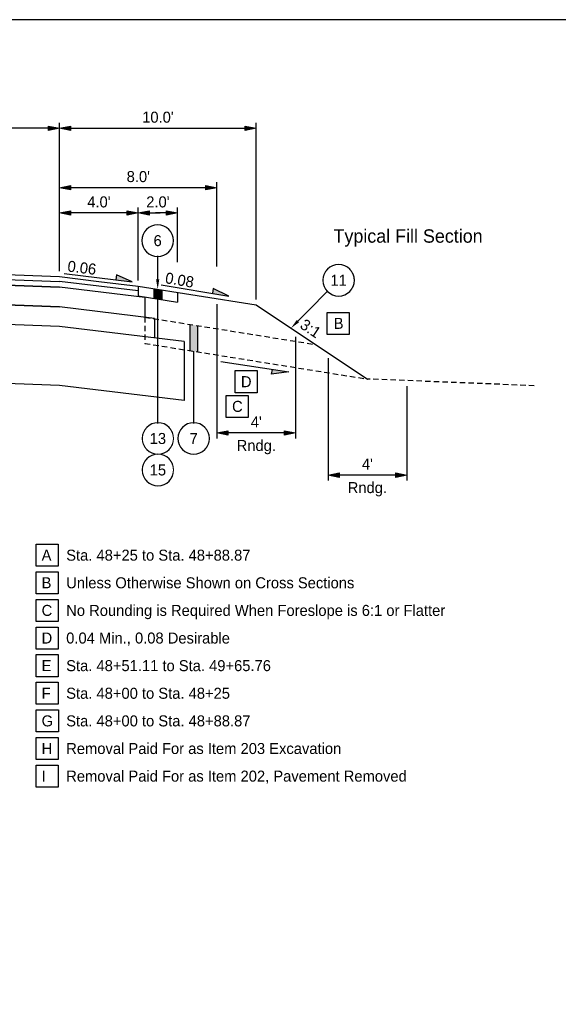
# Model space of a CAD drawing. Header units: feet. Extents: x -16 to 297, y -33 to 148.
# Tile 26 of 30: x 226 to 253, y 0 to 51. Entities that reach past the tile are written whole.
import ezdxf
from ezdxf import colors
from ezdxf.entities.mleader import LeaderData, LeaderLine
from ezdxf.enums import TextEntityAlignment as Align
from ezdxf.math import Vec2, Vec3

# ---------------------------------------------------------------- set-up
doc = ezdxf.new("R2010")
doc.units = ezdxf.units.FT
doc.header["$LTSCALE"] = 4
doc.header["$MEASUREMENT"] = 0
doc.set_wipeout_variables(frame=1)
doc.linetypes.add('OhDOT_USTN2', pattern=[0.11, 0.069, -0.041])
for name, color, linetype in [('TX_P_1', 7, 'Continuous'), ('TX_P_Misc', 7, 'Continuous'), ('XS_P_Finished_Grade', 3, 'Continuous'), ('XS_P_Pavt_Layers', 251, 'Continuous'), ('XS_P_Shoulder_Layers', 252, 'Continuous'), ('XS_P_Subgrade', 4, 'Continuous'), ('XS_X_Ground_Line', 3, 'OhDOT_USTN2')]:
    doc.layers.add(name, color=color, linetype=linetype)
doc.styles.add('Slanted-Normal', font='font31.shx', dxfattribs={"height": 0.14})
doc.styles.add('Slanted-Sub Title', font='font31.shx', dxfattribs={"height": 0.17})
doc.dimstyles.new('Dec-0  Slanted', dxfattribs={"dimtxt": 0.14, "dimasz": 0.14, "dimexe": 0.07, "dimexo": 0.07, "dimgap": 0.07, "dimtad": 1, "dimdec": 0, "dimzin": 3, "dimdsep": 46, "dimtxsty": 'Slanted-Normal', "dimblk": 'Dim1', "dimcen": 0, "dimclrd": 95, "dimclre": 95, "dimclrt": 7, "dimaunit": 1, "dimadec": 5, "dimazin": 3, "dimtfac": 1, "dimtdec": 0, "dimtmove": 1, "dimatfit": 0, "dimldrblk": 'Dim1', "dimfxl": 1, "dimtolj": 1, "dimtzin": 0, "dimlwd": -1, "dimlwe": -1, "dimarcsym": 0})
doc.dimstyles.new('Dec-1  Slanted', dxfattribs={"dimtxt": 0.14, "dimasz": 0.14, "dimexe": 0.07, "dimexo": 0.07, "dimgap": 0.07, "dimtad": 1, "dimdec": 1, "dimzin": 3, "dimdsep": 46, "dimtxsty": 'Slanted-Normal', "dimblk": 'Dim1', "dimcen": 0, "dimclrd": 95, "dimclre": 95, "dimclrt": 7, "dimadec": 1, "dimazin": 3, "dimtfac": 1, "dimtdec": 1, "dimtix": 1, "dimtofl": 0, "dimtmove": 1, "dimatfit": 3, "dimldrblk": 'Dim1', "dimfxl": 1, "dimtolj": 1, "dimtzin": 0, "dimlwd": -1, "dimlwe": -1, "dimarcsym": 0})

# ---------------------------------------------------------------- blocks, each defined once
blk = doc.blocks.new('Dim1')
h = blk.add_hatch(color=4)
h.dxf.hatch_style = 1
h.paths.add_polyline_path([(0, 0), (-1, -0.2), (-1, 0.2)])
at = {"color": 4}
blk.add_lwpolyline([(0, 0), (-1, -0.2), (-1, 0.2), (0, 0)], dxfattribs=at)
blk = doc.blocks.new('*D1046')
at = {"layer": 'Defpoints', "color": 0, "transparency": 16777216}
for p in [(228.13, 40.685), (228.13, 37.45), (232.127, 36.971)]:
    blk.add_point(p, dxfattribs=at)
at = {"layer": 'TX_P_1', "color": 95, "linetype": 'Continuous', "transparency": 16777216}
for p, q in [((228.13, 37.73), (228.13, 40.965)), ((231.567, 40.685), (228.69, 40.685)), ((232.127, 37.251), (232.127, 40.965))]:
    blk.add_line(p, q, dxfattribs=at)
at = {"layer": 'TX_P_1', "color": 95, "transparency": 16777216, "xscale": 0.56, "yscale": 0.56, "zscale": 0.56, "rotation": 180}
blk.add_blockref('Dim1', (228.13, 40.685), dxfattribs=at)
at = {"layer": 'TX_P_1', "color": 95, "transparency": 16777216, "xscale": 0.56, "yscale": 0.56, "zscale": 0.56}
blk.add_blockref('Dim1', (232.127, 40.685), dxfattribs=at)
at = {"layer": 'TX_P_1', "color": 7, "transparency": 16777216, "insert": (230.128, 41.245), "char_height": 0.56, "attachment_point": 5, "style": 'Slanted-Normal'}
blk.add_mtext("\\A1;4.0'", dxfattribs=at)
blk = doc.blocks.new('SLOPE')
at = {"layer": 'TX_P_Misc'}
h = blk.add_hatch(color=4, dxfattribs=at)
h.dxf.hatch_style = 1
h.paths.add_polyline_path([(0.871, 0), (0.661, 0.062), (0.661, 0)])
at = {"layer": 'TX_P_Misc', "color": 95}
blk.add_line((0, 0), (0.871, 0), dxfattribs=at)
at = {"layer": 'TX_P_Misc', "color": 4}
for p, q in [((0.871, 0), (0.661, 0.062)), ((0.661, 0.062), (0.661, 0))]:
    blk.add_line(p, q, dxfattribs=at)
at = {"layer": 'TX_P_Misc', "style": 'Slanted-Normal'}
blk.add_attdef('SLOPE', (0.035, 0.029), '', height=0.14, dxfattribs=at)
blk = doc.blocks.new('*D1047')
at = {"layer": 'Defpoints', "color": 0, "transparency": 16777216}
for p in [(236.13, 36.33), (240.13, 34.677), (236.13, 29.501)]:
    blk.add_point(p, dxfattribs=at)
at = {"layer": 'TX_P_1', "color": 95, "linetype": 'Continuous', "transparency": 16777216}
for p, q in [((236.13, 36.05), (236.13, 29.221)), ((240.13, 34.397), (240.13, 29.221)), ((239.57, 29.501), (236.69, 29.501))]:
    blk.add_line(p, q, dxfattribs=at)
at = {"layer": 'TX_P_1', "color": 95, "transparency": 16777216, "xscale": 0.56, "yscale": 0.56, "zscale": 0.56, "rotation": 180}
blk.add_blockref('Dim1', (236.13, 29.501), dxfattribs=at)
at = {"layer": 'TX_P_1', "color": 95, "transparency": 16777216, "xscale": 0.56, "yscale": 0.56, "zscale": 0.56}
blk.add_blockref('Dim1', (240.13, 29.501), dxfattribs=at)
at = {"layer": 'TX_P_1', "color": 7, "transparency": 16777216, "char_height": 0.56, "attachment_point": 5, "style": 'Slanted-Normal'}
for s, insert in [("\\A1;4'", (238.13, 30.061)), ('\\A1;Rndg.', (238.13, 28.783))]:
    blk.add_mtext(s, dxfattribs=dict(at, insert=insert))
blk = doc.blocks.new('*D1048')
at = {"layer": 'Defpoints', "color": 0, "transparency": 16777216}
for p in [(241.777, 33.579), (245.777, 32.165), (241.777, 27.359)]:
    blk.add_point(p, dxfattribs=at)
at = {"layer": 'TX_P_1', "color": 95, "linetype": 'Continuous', "transparency": 16777216}
for p, q in [((241.777, 33.299), (241.777, 27.079)), ((245.777, 31.885), (245.777, 27.079)), ((245.217, 27.359), (242.337, 27.359))]:
    blk.add_line(p, q, dxfattribs=at)
at = {"layer": 'TX_P_1', "color": 95, "transparency": 16777216, "xscale": 0.56, "yscale": 0.56, "zscale": 0.56, "rotation": 180}
blk.add_blockref('Dim1', (241.777, 27.359), dxfattribs=at)
at = {"layer": 'TX_P_1', "color": 95, "transparency": 16777216, "xscale": 0.56, "yscale": 0.56, "zscale": 0.56}
blk.add_blockref('Dim1', (245.777, 27.359), dxfattribs=at)
at = {"layer": 'TX_P_1', "color": 7, "transparency": 16777216, "char_height": 0.56, "attachment_point": 5, "style": 'Slanted-Normal'}
for s, insert in [("\\A1;4'", (243.777, 27.919)), ('\\A1;Rndg.', (243.777, 26.641))]:
    blk.add_mtext(s, dxfattribs=dict(at, insert=insert))
blk = doc.blocks.new('*D1049')
at = {"layer": 'Defpoints', "color": 0, "transparency": 16777216}
for p in [(217.13, 44.991), (217.13, 37.89), (228.13, 37.45)]:
    blk.add_point(p, dxfattribs=at)
at = {"layer": 'TX_P_1', "color": 95, "linetype": 'Continuous', "transparency": 16777216}
for p, q in [((228.13, 37.73), (228.13, 45.271)), ((227.57, 44.991), (217.69, 44.991))]:
    blk.add_line(p, q, dxfattribs=at)
at = {"layer": 'TX_P_1', "color": 95, "transparency": 16777216, "xscale": 0.56, "yscale": 0.56, "zscale": 0.56, "rotation": 180}
blk.add_blockref('Dim1', (217.13, 44.991), dxfattribs=at)
at = {"layer": 'TX_P_1', "color": 95, "transparency": 16777216, "xscale": 0.56, "yscale": 0.56, "zscale": 0.56}
blk.add_blockref('Dim1', (228.13, 44.991), dxfattribs=at)
at = {"layer": 'TX_P_1', "color": 7, "transparency": 16777216, "insert": (222.63, 45.551), "char_height": 0.56, "attachment_point": 5, "style": 'Slanted-Normal'}
blk.add_mtext("\\A1;11.0'", dxfattribs=at)
blk = doc.blocks.new('_DotSmall')
at = {"color": 0, "linetype": 'ByBlock', "const_width": 0.5}
blk.add_lwpolyline([(-0.0625, 0, 1), (0.0625, 0, 1)], format="xyb", close=True, dxfattribs=at)
blk = doc.blocks.new('*D1050')
at = {"layer": 'Defpoints', "color": 0, "transparency": 16777216}
for p in [(238.127, 44.991), (228.13, 37.45), (238.127, 36.011)]:
    blk.add_point(p, dxfattribs=at)
at = {"layer": 'TX_P_1', "color": 95, "linetype": 'Continuous', "transparency": 16777216}
for p, q in [((228.13, 37.73), (228.13, 45.271)), ((238.127, 36.291), (238.127, 45.271)), ((228.69, 44.991), (237.567, 44.991))]:
    blk.add_line(p, q, dxfattribs=at)
at = {"layer": 'TX_P_1', "color": 95, "transparency": 16777216, "xscale": 0.56, "yscale": 0.56, "zscale": 0.56, "rotation": 180}
blk.add_blockref('Dim1', (228.13, 44.991), dxfattribs=at)
at = {"layer": 'TX_P_1', "color": 95, "transparency": 16777216, "xscale": 0.56, "yscale": 0.56, "zscale": 0.56}
blk.add_blockref('Dim1', (238.127, 44.991), dxfattribs=at)
at = {"layer": 'TX_P_1', "color": 7, "transparency": 16777216, "insert": (233.128, 45.551), "char_height": 0.56, "attachment_point": 5, "style": 'Slanted-Normal'}
blk.add_mtext("\\A1;10.0'", dxfattribs=at)
blk = doc.blocks.new('*D1051')
at = {"layer": 'Defpoints', "color": 0, "transparency": 16777216}
for p in [(228.13, 41.972), (236.13, 37.692), (228.13, 37.45)]:
    blk.add_point(p, dxfattribs=at)
at = {"layer": 'TX_P_1', "color": 95, "linetype": 'Continuous', "transparency": 16777216}
for p, q in [((228.13, 37.73), (228.13, 42.252)), ((236.13, 37.972), (236.13, 42.252)), ((235.57, 41.972), (228.69, 41.972))]:
    blk.add_line(p, q, dxfattribs=at)
at = {"layer": 'TX_P_1', "color": 95, "transparency": 16777216, "xscale": 0.56, "yscale": 0.56, "zscale": 0.56, "rotation": 180}
blk.add_blockref('Dim1', (228.13, 41.972), dxfattribs=at)
at = {"layer": 'TX_P_1', "color": 95, "transparency": 16777216, "xscale": 0.56, "yscale": 0.56, "zscale": 0.56}
blk.add_blockref('Dim1', (236.13, 41.972), dxfattribs=at)
at = {"layer": 'TX_P_1', "color": 7, "transparency": 16777216, "insert": (232.13, 42.532), "char_height": 0.56, "attachment_point": 5, "style": 'Slanted-Normal'}
blk.add_mtext("\\A1;8.0'", dxfattribs=at)
blk = doc.blocks.new('*D1053')
at = {"layer": 'Defpoints', "color": 0, "transparency": 16777216}
for p in [(232.127, 40.685), (234.127, 37.901), (232.127, 36.971)]:
    blk.add_point(p, dxfattribs=at)
at = {"layer": 'TX_P_1', "color": 95, "linetype": 'Continuous', "transparency": 16777216}
for p, q in [((232.127, 37.251), (232.127, 40.965)), ((234.127, 38.181), (234.127, 40.965))]:
    blk.add_line(p, q, dxfattribs=at)
at = {"layer": 'TX_P_1', "color": 95, "transparency": 16777216}
for p, q in [((232.687, 40.685), (233.247, 40.685)), ((233.567, 40.685), (233.007, 40.685))]:
    blk.add_line(p, q, dxfattribs=at)
at = {"layer": 'TX_P_1', "color": 95, "transparency": 16777216, "xscale": 0.56, "yscale": 0.56, "zscale": 0.56, "rotation": 180}
blk.add_blockref('Dim1', (232.127, 40.685), dxfattribs=at)
at = {"layer": 'TX_P_1', "color": 95, "transparency": 16777216, "xscale": 0.56, "yscale": 0.56, "zscale": 0.56}
blk.add_blockref('Dim1', (234.127, 40.685), dxfattribs=at)
at = {"layer": 'TX_P_1', "color": 7, "transparency": 16777216, "insert": (233.127, 41.245), "char_height": 0.56, "attachment_point": 5, "style": 'Slanted-Normal'}
blk.add_mtext("\\A1;2.0'", dxfattribs=at)
blk = doc.blocks.new('*U969')
at = {"layer": 'TX_P_Misc', "color": 95}
blk.add_line((0, 0), (0, 0.168), dxfattribs=at)
at = {"layer": 'TX_P_Misc'}
blk.add_circle((0, 0), 0.2, dxfattribs=at)
at = {"layer": 'TX_P_Misc', "color": 95}
ml = blk.add_multileader_mtext('Standard', dxfattribs=at)
ml.set_content('', color=95, style='Slanted-Normal')
ml.set_leader_properties()
ml.set_arrow_properties(name='DOTSMALL')
ml.build(insert=Vec2(0, 0))
ml.multileader.update_dxf_attribs({"has_dogleg": 0, "text_left_attachment_type": 2, "text_right_attachment_type": 2, "dogleg_length": 0.18, "arrow_head_size": 0.125})
ctx = ml.context
ctx.base_point, ctx.char_height, ctx.arrow_head_size, ctx.landing_gap_size, ctx.plane_origin = Vec3(0, 0), 0.14, 0.125, 0.0001, Vec3(0.993, 0.496)
ctx.left_attachment, ctx.right_attachment, ctx.text_align_type = 2, 2, 1
notes = []
notes.append((ctx, [(1, (1, 1, 0), (-0.18, 0), (1, 0), 0.18, [(0, [(-0.155, 0.001)], 0, [])])]))
ctx.mtext.insert, ctx.mtext.alignment, ctx.mtext.flow_direction = Vec3(0, 0.07), 2, 5
ml = blk.add_multileader_mtext('Standard', dxfattribs=at)
ml.set_content('', color=95, style='Slanted-Normal')
ml.set_leader_properties()
ml.build(insert=Vec2(0, 0))
ml.multileader.update_dxf_attribs({"has_dogleg": 0, "text_left_attachment_type": 2, "text_right_attachment_type": 2, "dogleg_length": 0.18, "arrow_head_size": 0.125})
ctx = ml.context
ctx.base_point, ctx.char_height, ctx.arrow_head_size, ctx.landing_gap_size, ctx.plane_origin = Vec3(0, 0), 0.14, 0.125, 0.0001, Vec3(0.588, 0.496)
ctx.left_attachment, ctx.right_attachment, ctx.text_align_type = 2, 2, 1
notes.append((ctx, [(0, (1, 1, 0), (0.18, 0), (-1, 0), 0.18, [(0, [(0.605, -0.608)], 0, [])])]))
ctx.mtext.insert, ctx.mtext.alignment, ctx.mtext.flow_direction = Vec3(0, 0.07), 2, 5
for ctx, leaders in notes:
    for number, flags, end, landing, length, lines in leaders:
        leader = LeaderData()
        leader.index, (leader.has_last_leader_line, leader.has_dogleg_vector, leader.attachment_direction) = number, flags
        leader.last_leader_point, leader.dogleg_vector, leader.dogleg_length = Vec3(end), Vec3(landing), length
        for number, points, colour, breaks in lines:
            line = LeaderLine()
            line.index, line.vertices, line.color, line.breaks = number, Vec3.list(points), colors.encode_raw_color(colour), breaks
            leader.lines.append(line)
        ctx.leaders.append(leader)
blk.add_wipeout([(0.187, 0.035), (0.181, 0.059), (0.172, 0.081), (0.161, 0.102), (0.147, 0.121), (0.13, 0.139), (0.112, 0.154), (0.092, 0.167), (0.07, 0.177), (0.048, 0.184), (0.024, 0.189), (0, 0.19), (-0.024, 0.189), (-0.047, 0.184), (-0.07, 0.177), (-0.092, 0.167), (-0.112, 0.154), (-0.13, 0.139), (-0.147, 0.122), (-0.161, 0.102), (-0.172, 0.081), (-0.181, 0.059), (-0.187, 0.036), (-0.19, 0.012), (-0.19, -0.012), (-0.187, -0.035), (-0.181, -0.059), (-0.172, -0.081), (-0.161, -0.102), (-0.147, -0.121), (-0.13, -0.139), (-0.112, -0.154), (-0.092, -0.167), (-0.07, -0.177), (-0.048, -0.184), (-0.024, -0.189), (0, -0.19), (0.024, -0.189), (0.047, -0.184), (0.07, -0.177), (0.092, -0.167), (0.112, -0.154), (0.13, -0.139), (0.147, -0.122), (0.161, -0.102), (0.172, -0.081), (0.181, -0.059), (0.187, -0.036), (0.19, -0.012), (0.19, 0.012)])
at = {"layer": 'TX_P_Misc', "style": 'Slanted-Normal'}
blk.add_attdef('ITEM', text='', height=0.14, dxfattribs=at).set_placement((0, 0), align=Align.MIDDLE_CENTER)
blk = doc.blocks.new('*U1022')
at = {"layer": 'TX_P_Misc', "color": 95}
blk.add_line((0, 0), (0, 1.109), dxfattribs=at)
at = {"layer": 'TX_P_Misc'}
blk.add_circle((0, 0), 0.2, dxfattribs=at)
at = {"layer": 'TX_P_Misc', "color": 95}
ml = blk.add_multileader_mtext('Standard', dxfattribs=at)
ml.set_content('', color=95, style='Slanted-Normal')
ml.set_leader_properties()
ml.set_arrow_properties(name='DOTSMALL')
ml.build(insert=Vec2(0, 0))
ml.multileader.update_dxf_attribs({"has_dogleg": 0, "text_left_attachment_type": 2, "text_right_attachment_type": 2, "dogleg_length": 0.18, "arrow_head_size": 0.125})
ctx = ml.context
ctx.base_point, ctx.char_height, ctx.arrow_head_size, ctx.landing_gap_size, ctx.plane_origin = Vec3(0, 0), 0.14, 0.125, 0.0001, Vec3(0.993, 0.496)
ctx.left_attachment, ctx.right_attachment, ctx.text_align_type = 2, 2, 1
notes = []
notes.append((ctx, [(1, (1, 1, 0), (-0.18, 0), (1, 0), 0.18, [(0, [(-0.155, 0.001)], 0, [])])]))
ctx.mtext.insert, ctx.mtext.alignment, ctx.mtext.flow_direction = Vec3(0, 0.07), 2, 5
ml = blk.add_multileader_mtext('Standard', dxfattribs=at)
ml.set_content('', color=95, style='Slanted-Normal')
ml.set_leader_properties()
ml.build(insert=Vec2(0, 0))
ml.multileader.update_dxf_attribs({"has_dogleg": 0, "text_left_attachment_type": 2, "text_right_attachment_type": 2, "dogleg_length": 0.18, "arrow_head_size": 0.125})
ctx = ml.context
ctx.base_point, ctx.char_height, ctx.arrow_head_size, ctx.landing_gap_size, ctx.plane_origin = Vec3(0, 0), 0.14, 0.125, 0.0001, Vec3(0.588, 0.496)
ctx.left_attachment, ctx.right_attachment, ctx.text_align_type = 2, 2, 1
notes.append((ctx, [(0, (1, 1, 0), (0.18, 0), (-1, 0), 0.18, [(0, [(0.17, 0)], 0, [])])]))
ctx.mtext.insert, ctx.mtext.alignment, ctx.mtext.flow_direction = Vec3(0, 0.07), 2, 5
for ctx, leaders in notes:
    for number, flags, end, landing, length, lines in leaders:
        leader = LeaderData()
        leader.index, (leader.has_last_leader_line, leader.has_dogleg_vector, leader.attachment_direction) = number, flags
        leader.last_leader_point, leader.dogleg_vector, leader.dogleg_length = Vec3(end), Vec3(landing), length
        for number, points, colour, breaks in lines:
            line = LeaderLine()
            line.index, line.vertices, line.color, line.breaks = number, Vec3.list(points), colors.encode_raw_color(colour), breaks
            leader.lines.append(line)
        ctx.leaders.append(leader)
blk.add_wipeout([(0.187, 0.035), (0.181, 0.059), (0.172, 0.081), (0.161, 0.102), (0.147, 0.121), (0.13, 0.139), (0.112, 0.154), (0.092, 0.167), (0.07, 0.177), (0.048, 0.184), (0.024, 0.189), (0, 0.19), (-0.024, 0.189), (-0.047, 0.184), (-0.07, 0.177), (-0.092, 0.167), (-0.112, 0.154), (-0.13, 0.139), (-0.147, 0.122), (-0.161, 0.102), (-0.172, 0.081), (-0.181, 0.059), (-0.187, 0.036), (-0.19, 0.012), (-0.19, -0.012), (-0.187, -0.035), (-0.181, -0.059), (-0.172, -0.081), (-0.161, -0.102), (-0.147, -0.121), (-0.13, -0.139), (-0.112, -0.154), (-0.092, -0.167), (-0.07, -0.177), (-0.048, -0.184), (-0.024, -0.189), (0, -0.19), (0.024, -0.189), (0.047, -0.184), (0.07, -0.177), (0.092, -0.167), (0.112, -0.154), (0.13, -0.139), (0.147, -0.122), (0.161, -0.102), (0.172, -0.081), (0.181, -0.059), (0.187, -0.036), (0.19, -0.012), (0.19, 0.012)])
at = {"layer": 'TX_P_Misc', "style": 'Slanted-Normal'}
blk.add_attdef('ITEM', text='', height=0.14, dxfattribs=at).set_placement((0, 0), align=Align.MIDDLE_CENTER)
blk = doc.blocks.new('*U1052')
at = {"layer": 'TX_P_Misc', "color": 95}
blk.add_line((0, 0), (0, 1.772), dxfattribs=at)
at = {"layer": 'TX_P_Misc'}
blk.add_circle((0, 0), 0.2, dxfattribs=at)
at = {"layer": 'TX_P_Misc', "color": 95}
ml = blk.add_multileader_mtext('Standard', dxfattribs=at)
ml.set_content('', color=95, style='Slanted-Normal')
ml.set_leader_properties()
ml.set_arrow_properties(name='DOTSMALL')
ml.build(insert=Vec2(0, 0))
ml.multileader.update_dxf_attribs({"has_dogleg": 0, "text_left_attachment_type": 2, "text_right_attachment_type": 2, "dogleg_length": 0.18, "arrow_head_size": 0.125})
ctx = ml.context
ctx.base_point, ctx.char_height, ctx.arrow_head_size, ctx.landing_gap_size, ctx.plane_origin = Vec3(0, 0), 0.14, 0.125, 0.0001, Vec3(0.993, 0.496)
ctx.left_attachment, ctx.right_attachment, ctx.text_align_type = 2, 2, 1
notes = []
notes.append((ctx, [(1, (1, 1, 0), (-0.18, 0), (1, 0), 0.18, [(0, [(-0.155, 0.001)], 0, [])])]))
ctx.mtext.insert, ctx.mtext.alignment, ctx.mtext.flow_direction = Vec3(0, 0.07), 2, 5
ml = blk.add_multileader_mtext('Standard', dxfattribs=at)
ml.set_content('', color=95, style='Slanted-Normal')
ml.set_leader_properties()
ml.build(insert=Vec2(0, 0))
ml.multileader.update_dxf_attribs({"has_dogleg": 0, "text_left_attachment_type": 2, "text_right_attachment_type": 2, "dogleg_length": 0.18, "arrow_head_size": 0.125})
ctx = ml.context
ctx.base_point, ctx.char_height, ctx.arrow_head_size, ctx.landing_gap_size, ctx.plane_origin = Vec3(0, 0), 0.14, 0.125, 0.0001, Vec3(0.588, 0.496)
ctx.left_attachment, ctx.right_attachment, ctx.text_align_type = 2, 2, 1
notes.append((ctx, [(0, (1, 1, 0), (0.18, 0), (-1, 0), 0.18, [(0, [(0.17, 0)], 0, [])])]))
ctx.mtext.insert, ctx.mtext.alignment, ctx.mtext.flow_direction = Vec3(0, 0.07), 2, 5
for ctx, leaders in notes:
    for number, flags, end, landing, length, lines in leaders:
        leader = LeaderData()
        leader.index, (leader.has_last_leader_line, leader.has_dogleg_vector, leader.attachment_direction) = number, flags
        leader.last_leader_point, leader.dogleg_vector, leader.dogleg_length = Vec3(end), Vec3(landing), length
        for number, points, colour, breaks in lines:
            line = LeaderLine()
            line.index, line.vertices, line.color, line.breaks = number, Vec3.list(points), colors.encode_raw_color(colour), breaks
            leader.lines.append(line)
        ctx.leaders.append(leader)
blk.add_wipeout([(0.187, 0.035), (0.181, 0.059), (0.172, 0.081), (0.161, 0.102), (0.147, 0.121), (0.13, 0.139), (0.112, 0.154), (0.092, 0.167), (0.07, 0.177), (0.048, 0.184), (0.024, 0.189), (0, 0.19), (-0.024, 0.189), (-0.047, 0.184), (-0.07, 0.177), (-0.092, 0.167), (-0.112, 0.154), (-0.13, 0.139), (-0.147, 0.122), (-0.161, 0.102), (-0.172, 0.081), (-0.181, 0.059), (-0.187, 0.036), (-0.19, 0.012), (-0.19, -0.012), (-0.187, -0.035), (-0.181, -0.059), (-0.172, -0.081), (-0.161, -0.102), (-0.147, -0.121), (-0.13, -0.139), (-0.112, -0.154), (-0.092, -0.167), (-0.07, -0.177), (-0.048, -0.184), (-0.024, -0.189), (0, -0.19), (0.024, -0.189), (0.047, -0.184), (0.07, -0.177), (0.092, -0.167), (0.112, -0.154), (0.13, -0.139), (0.147, -0.122), (0.161, -0.102), (0.172, -0.081), (0.181, -0.059), (0.187, -0.036), (0.19, -0.012), (0.19, 0.012)])
at = {"layer": 'TX_P_Misc', "style": 'Slanted-Normal'}
blk.add_attdef('ITEM', text='', height=0.14, dxfattribs=at).set_placement((0, 0), align=Align.MIDDLE_CENTER)
blk = doc.blocks.new('*U1062')
at = {"layer": 'TX_P_Misc', "color": 95}
blk.add_line((0, 0), (0, 0.156), dxfattribs=at)
at = {"layer": 'TX_P_Misc'}
blk.add_circle((0, 0), 0.2, dxfattribs=at)
at = {"layer": 'TX_P_Misc', "color": 95}
ml = blk.add_multileader_mtext('Standard', dxfattribs=at)
ml.set_content('', color=95, style='Slanted-Normal')
ml.set_leader_properties()
ml.set_arrow_properties(name='DOTSMALL')
ml.build(insert=Vec2(0, 0))
ml.multileader.update_dxf_attribs({"has_dogleg": 0, "text_left_attachment_type": 2, "text_right_attachment_type": 2, "dogleg_length": 0.18, "arrow_head_size": 0.125})
ctx = ml.context
ctx.base_point, ctx.char_height, ctx.arrow_head_size, ctx.landing_gap_size, ctx.plane_origin = Vec3(0, 0), 0.14, 0.125, 0.0001, Vec3(0.993, 0.496)
ctx.left_attachment, ctx.right_attachment, ctx.text_align_type = 2, 2, 1
notes = []
notes.append((ctx, [(1, (1, 1, 0), (-0.18, 0), (1, 0), 0.18, [(0, [(-0.155, 0.001)], 0, [])])]))
ctx.mtext.insert, ctx.mtext.alignment, ctx.mtext.flow_direction = Vec3(0, 0.07), 2, 5
ml = blk.add_multileader_mtext('Standard', dxfattribs=at)
ml.set_content('', color=95, style='Slanted-Normal')
ml.set_leader_properties()
ml.build(insert=Vec2(0, 0))
ml.multileader.update_dxf_attribs({"has_dogleg": 0, "text_left_attachment_type": 2, "text_right_attachment_type": 2, "dogleg_length": 0.18, "arrow_head_size": 0.125})
ctx = ml.context
ctx.base_point, ctx.char_height, ctx.arrow_head_size, ctx.landing_gap_size, ctx.plane_origin = Vec3(0, 0), 0.14, 0.125, 0.0001, Vec3(0.588, 0.496)
ctx.left_attachment, ctx.right_attachment, ctx.text_align_type = 2, 2, 1
notes.append((ctx, [(0, (1, 1, 0), (0.18, 0), (-1, 0), 0.18, [(0, [(0, -0.617)], 0, [])])]))
ctx.mtext.insert, ctx.mtext.alignment, ctx.mtext.flow_direction = Vec3(0, 0.07), 2, 5
for ctx, leaders in notes:
    for number, flags, end, landing, length, lines in leaders:
        leader = LeaderData()
        leader.index, (leader.has_last_leader_line, leader.has_dogleg_vector, leader.attachment_direction) = number, flags
        leader.last_leader_point, leader.dogleg_vector, leader.dogleg_length = Vec3(end), Vec3(landing), length
        for number, points, colour, breaks in lines:
            line = LeaderLine()
            line.index, line.vertices, line.color, line.breaks = number, Vec3.list(points), colors.encode_raw_color(colour), breaks
            leader.lines.append(line)
        ctx.leaders.append(leader)
blk.add_wipeout([(0.187, 0.035), (0.181, 0.059), (0.172, 0.081), (0.161, 0.102), (0.147, 0.121), (0.13, 0.139), (0.112, 0.154), (0.092, 0.167), (0.07, 0.177), (0.048, 0.184), (0.024, 0.189), (0, 0.19), (-0.024, 0.189), (-0.047, 0.184), (-0.07, 0.177), (-0.092, 0.167), (-0.112, 0.154), (-0.13, 0.139), (-0.147, 0.122), (-0.161, 0.102), (-0.172, 0.081), (-0.181, 0.059), (-0.187, 0.036), (-0.19, 0.012), (-0.19, -0.012), (-0.187, -0.035), (-0.181, -0.059), (-0.172, -0.081), (-0.161, -0.102), (-0.147, -0.121), (-0.13, -0.139), (-0.112, -0.154), (-0.092, -0.167), (-0.07, -0.177), (-0.048, -0.184), (-0.024, -0.189), (0, -0.19), (0.024, -0.189), (0.047, -0.184), (0.07, -0.177), (0.092, -0.167), (0.112, -0.154), (0.13, -0.139), (0.147, -0.122), (0.161, -0.102), (0.172, -0.081), (0.181, -0.059), (0.187, -0.036), (0.19, -0.012), (0.19, 0.012)])
at = {"layer": 'TX_P_Misc', "style": 'Slanted-Normal'}
blk.add_attdef('ITEM', text='', height=0.14, dxfattribs=at).set_placement((0, 0), align=Align.MIDDLE_CENTER)
blk = doc.blocks.new('*U1065')
at = {"layer": 'TX_P_Misc', "color": 95}
blk.add_line((0, 0), (-0.074, 0.109), dxfattribs=at)
at = {"layer": 'TX_P_Misc'}
blk.add_circle((0, 0), 0.2, dxfattribs=at)
at = {"layer": 'TX_P_Misc', "color": 95}
ml = blk.add_multileader_mtext('Standard', dxfattribs=at)
ml.set_content('', color=95, style='Slanted-Normal')
ml.set_leader_properties()
ml.set_arrow_properties(name='DOTSMALL')
ml.build(insert=Vec2(0, 0))
ml.multileader.update_dxf_attribs({"has_dogleg": 0, "text_left_attachment_type": 2, "text_right_attachment_type": 2, "dogleg_length": 0.18, "arrow_head_size": 0.125})
ctx = ml.context
ctx.base_point, ctx.char_height, ctx.arrow_head_size, ctx.landing_gap_size, ctx.plane_origin = Vec3(0, 0), 0.14, 0.125, 0.0001, Vec3(0.993, 0.496)
ctx.left_attachment, ctx.right_attachment, ctx.text_align_type = 2, 2, 1
notes = []
notes.append((ctx, [(1, (1, 1, 0), (-0.18, 0), (1, 0), 0.18, [(0, [(-0.155, 0.001)], 0, [])])]))
ctx.mtext.insert, ctx.mtext.alignment, ctx.mtext.flow_direction = Vec3(0, 0.07), 2, 5
ml = blk.add_multileader_mtext('Standard', dxfattribs=at)
ml.set_content('', color=95, style='Slanted-Normal')
ml.set_leader_properties()
ml.build(insert=Vec2(0, 0))
ml.multileader.update_dxf_attribs({"has_dogleg": 0, "text_left_attachment_type": 2, "text_right_attachment_type": 2, "dogleg_length": 0.18, "arrow_head_size": 0.125})
ctx = ml.context
ctx.base_point, ctx.char_height, ctx.arrow_head_size, ctx.landing_gap_size, ctx.plane_origin = Vec3(0, 0), 0.14, 0.125, 0.0001, Vec3(0.588, 0.496)
ctx.left_attachment, ctx.right_attachment, ctx.text_align_type = 2, 2, 1
notes.append((ctx, [(0, (1, 1, 0), (0.18, 0), (-1, 0), 0.18, [(0, [(0.17, 0)], 0, [])])]))
ctx.mtext.insert, ctx.mtext.alignment, ctx.mtext.flow_direction = Vec3(0, 0.07), 2, 5
for ctx, leaders in notes:
    for number, flags, end, landing, length, lines in leaders:
        leader = LeaderData()
        leader.index, (leader.has_last_leader_line, leader.has_dogleg_vector, leader.attachment_direction) = number, flags
        leader.last_leader_point, leader.dogleg_vector, leader.dogleg_length = Vec3(end), Vec3(landing), length
        for number, points, colour, breaks in lines:
            line = LeaderLine()
            line.index, line.vertices, line.color, line.breaks = number, Vec3.list(points), colors.encode_raw_color(colour), breaks
            leader.lines.append(line)
        ctx.leaders.append(leader)
blk.add_wipeout([(0.187, 0.035), (0.181, 0.059), (0.172, 0.081), (0.161, 0.102), (0.147, 0.121), (0.13, 0.139), (0.112, 0.154), (0.092, 0.167), (0.07, 0.177), (0.048, 0.184), (0.024, 0.189), (0, 0.19), (-0.024, 0.189), (-0.047, 0.184), (-0.07, 0.177), (-0.092, 0.167), (-0.112, 0.154), (-0.13, 0.139), (-0.147, 0.122), (-0.161, 0.102), (-0.172, 0.081), (-0.181, 0.059), (-0.187, 0.036), (-0.19, 0.012), (-0.19, -0.012), (-0.187, -0.035), (-0.181, -0.059), (-0.172, -0.081), (-0.161, -0.102), (-0.147, -0.121), (-0.13, -0.139), (-0.112, -0.154), (-0.092, -0.167), (-0.07, -0.177), (-0.048, -0.184), (-0.024, -0.189), (0, -0.19), (0.024, -0.189), (0.047, -0.184), (0.07, -0.177), (0.092, -0.167), (0.112, -0.154), (0.13, -0.139), (0.147, -0.122), (0.161, -0.102), (0.172, -0.081), (0.181, -0.059), (0.187, -0.036), (0.19, -0.012), (0.19, 0.012)])
at = {"layer": 'TX_P_Misc', "style": 'Slanted-Normal'}
blk.add_attdef('ITEM', text='', height=0.14, dxfattribs=at).set_placement((0, 0), align=Align.MIDDLE_CENTER)

msp = doc.modelspace()

# ---------------------------------------------------------------- hatches: boundary and pattern name
at = {"layer": 'TX_P_1'}
h = msp.add_hatch(color=256, dxfattribs=at)
h.dxf.hatch_style = 1
h.paths.add_polyline_path([(232.927, 36.843), (233.327, 36.779), (233.327, 36.279), (232.927, 36.343)])
h = msp.add_hatch(color=256, dxfattribs=at)
h.dxf.hatch_style = 1
h.paths.add_polyline_path([(234.748, 35.023), (235.148, 34.959), (235.148, 33.626), (234.748, 33.69)])

# ---------------------------------------------------------------- linework, layer by layer
msp.add_lwpolyline([(175.171, -33.489), (297.171, -33.489), (297.171, 50.511), (175.171, 50.511)], close=True, dxfattribs=at)
at = {"layer": 'XS_P_Finished_Grade'}
for p, q in [((217.13, 37.89), (228.13, 37.45)), ((228.13, 37.45), (230.13, 37.21)), ((230.13, 37.21), (232.127, 36.971)), ((232.127, 36.971), (238.13, 36.01)), ((238.13, 36.01), (243.777, 32.245))]:
    msp.add_line(p, q, dxfattribs=at)
at = {"layer": 'XS_P_Pavt_Layers'}
for p, q in [((217.13, 37.89), (228.13, 37.45)), ((217.13, 37.64), (228.13, 37.2)), ((228.13, 36.909), (217.13, 37.349)), ((217.13, 37.349), (228.13, 36.909)), ((228.13, 35.909), (217.13, 36.349)), ((217.13, 36.349), (228.13, 35.909)), ((228.13, 34.909), (217.13, 35.349)), ((228.13, 31.909), (217.13, 32.349))]:
    msp.add_line(p, q, dxfattribs=at)
at = {"layer": 'XS_P_Shoulder_Layers'}
for p, q in [((228.13, 37.45), (230.13, 37.21)), ((232.127, 36.721), (228.13, 37.2)), ((230.13, 37.21), (232.127, 36.971)), ((232.46, 36.389), (228.13, 36.909)), ((232.127, 36.971), (232.127, 36.429)), ((232.46, 36.389), (232.46, 35.389)), ((232.96, 35.329), (228.13, 35.909)), ((232.96, 35.329), (232.96, 34.329)), ((234.46, 34.149), (228.13, 34.909)), ((234.46, 34.149), (234.46, 31.149)), ((234.46, 31.149), (228.13, 31.909))]:
    msp.add_line(p, q, dxfattribs=at)
at = {"layer": 'XS_P_Shoulder_Layers', "flags": 128}
for points in [[(232.127, 36.971), (232.127, 36.471)], [(234.127, 36.651), (234.127, 36.151)], [(232.127, 36.471), (234.127, 36.151)]]:
    msp.add_lwpolyline(points, dxfattribs=at)
at = {"layer": 'XS_P_Subgrade', "linetype": 'OhDOT_USTN2'}
for p, q in [((232.46, 35.389), (241.147, 33.999)), ((232.46, 35.389), (232.46, 34.056)), ((232.46, 34.056), (243.777, 32.245))]:
    msp.add_line(p, q, dxfattribs=at)
at = {"layer": 'XS_X_Ground_Line'}
msp.add_line((252.265, 31.904), (243.777, 32.245), dxfattribs=at)

# ---------------------------------------------------------------- block references
at = {"layer": 'TX_P_1'}
ref = msp.add_blockref('SLOPE', (228.366, 37.615), dxfattribs=dict(at, xscale=3.999999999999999, yscale=3.999999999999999, zscale=3.999999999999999, rotation=353.020995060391))
ref.add_attrib('SLOPE', '0.06', (228.507, 37.714), dxfattribs={"layer": 'TX_P_Misc', "height": 0.56, "rotation": 353.021, "style": 'Slanted-Normal'})
ref = msp.add_blockref('SLOPE', (233.295, 37.033), dxfattribs=dict(at, xscale=3.999999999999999, yscale=3.999999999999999, zscale=3.999999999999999, rotation=350.5993534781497))
ref.add_attrib('SLOPE', '0.08', (233.467, 37.122), dxfattribs={"layer": 'TX_P_Misc', "height": 0.56, "rotation": 350.5994, "style": 'Slanted-Normal'})
at = {"layer": 'TX_P_1', "xscale": -3.999999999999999, "yscale": 3.999999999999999, "zscale": 3.999999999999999, "rotation": 171.2200926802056}
msp.add_blockref('SLOPE', (236.334, 33.137), dxfattribs=at)

# ---------------------------------------------------------------- texts
at = {"layer": 'TX_P_1', "attachment_point": 1}
for s, insert, char_height, style in [('Typical Fill Section', (242.057, 39.854), 0.68, 'Slanted-Sub Title'), ('Sta. 48+25 to Sta. 48+88.87', (228.465, 23.57), 0.56, 'Slanted-Normal'), ('Unless Otherwise Shown on Cross Sections', (228.465, 22.166), 0.56, 'Slanted-Normal'), ('No Rounding is Required When Foreslope is 6:1 or Flatter', (228.465, 20.762), 0.56, 'Slanted-Normal'), ('0.04 Min., 0.08 Desirable', (228.465, 19.358), 0.56, 'Slanted-Normal'), ('Sta. 48+51.11 to Sta. 49+65.76', (228.465, 17.954), 0.56, 'Slanted-Normal'), ('Sta. 48+00 to Sta. 48+25', (228.465, 16.55), 0.56, 'Slanted-Normal'), ('Sta. 48+00 to Sta. 48+88.87', (228.465, 15.146), 0.56, 'Slanted-Normal'), ('Removal Paid For as Item 203 Excavation', (228.465, 13.742), 0.56, 'Slanted-Normal'), ('Removal Paid For as Item 202, Pavement Removed', (228.465, 12.338), 0.56, 'Slanted-Normal')]:
    msp.add_mtext(s, dxfattribs=dict(at, insert=insert, char_height=char_height, style=style))
at = {"layer": 'TX_P_1', "insert": (240.614, 35.337), "char_height": 0.56, "attachment_point": 1, "rotation": 326.3126, "style": 'Slanted-Normal'}
msp.add_mtext('3:1', dxfattribs=at)
at = {"layer": 'TX_P_1', "char_height": 0.56, "style": 'Slanted-Normal', "bg_fill": 16, "box_fill_scale": 1.5, "bg_fill_color": 256, "bg_fill_transparency": 0}
for s, insert, attachment_point in [('B', (242.565, 35.353), 3), ('D', (237.89, 32.39), 3), ('C', (237.439, 31.134), 3), ('A', (227.215, 23.57), 1), ('B', (227.215, 22.166), 1), ('C', (227.215, 20.762), 1), ('D', (227.215, 19.358), 1), ('E', (227.215, 17.954), 1), ('F', (227.215, 16.55), 1), ('G', (227.215, 15.146), 1), ('H', (227.215, 13.742), 1), ('I', (227.215, 12.338), 1)]:
    msp.add_mtext(s, dxfattribs=dict(at, insert=insert, attachment_point=attachment_point))

# ---------------------------------------------------------------- dimensions: what is measured, and where the dimension line sits
at = {"layer": 'TX_P_1'}
for base, p1, p2, override, picture, middle in [((217.13, 44.991), (228.13, 37.45), (217.13, 37.89), {"dimpost": "'", "dimse2": 1}, '*D1049', (222.63, 45.551)), ((238.127, 44.991), (228.13, 37.45), (238.127, 36.011), {"dimpost": "'"}, '*D1050', (233.128, 45.551)), ((228.13, 41.972), (236.13, 37.692), (228.13, 37.45), {"dimpost": "'"}, '*D1051', (232.13, 42.532)), ((228.13, 40.685), (232.127, 36.971), (228.13, 37.45), {"dimpost": "'"}, '*D1046', (230.128, 41.245)), ((232.127, 40.685), (234.127, 37.901), (232.127, 36.971), {"dimpost": "'"}, '*D1053', (233.127, 41.245))]:
    dim = msp.add_linear_dim(base=base, p1=p1, p2=p2, angle=180, dimstyle='Dec-1  Slanted', override=override, dxfattribs=at)
    dim.commit()
    dim.dimension.update_dxf_attribs({"geometry": picture, "text_midpoint": middle})
for base, p1, p2, picture, middle in [((236.13, 29.501), (240.13, 34.677), (236.13, 36.33), '*D1047', (238.13, 29.501)), ((241.777, 27.359), (245.777, 32.165), (241.777, 33.579), '*D1048', (243.777, 27.359))]:
    dim = msp.add_linear_dim(base=base, p1=p1, p2=p2, angle=180, text='<>\\XRndg.', dimstyle='Dec-0  Slanted', override={"dimpost": "'"}, dxfattribs=at)
    dim.commit()
    dim.dimension.update_dxf_attribs({"geometry": picture, "text_midpoint": middle})

# ---------------------------------------------------------------- next in the draw order: block references
ref = msp.add_blockref('*U969', (242.315, 37.265), dxfattribs=dict(at, xscale=-4, yscale=4, zscale=4))
ref.add_attrib('ITEM', '11', dxfattribs={"layer": 'TX_P_Misc', "height": 0.56, "style": 'Slanted-Normal'}).set_placement((242.315, 37.265), align=Align.MIDDLE_CENTER)
ref = msp.add_blockref('*U1022', (234.948, 29.222), dxfattribs=dict(at, xscale=-4, yscale=4, zscale=4))
ref.add_attrib('ITEM', '7', dxfattribs={"layer": 'TX_P_Misc', "height": 0.56, "style": 'Slanted-Normal'}).set_placement((234.948, 29.222), align=Align.MIDDLE_CENTER)

# ---------------------------------------------------------------- next in the draw order: linework, layer by layer
for p, q in [((234.748, 35.023), (234.748, 33.69)), ((235.148, 34.959), (235.148, 33.626))]:
    msp.add_line(p, q, dxfattribs=at)

# ---------------------------------------------------------------- next in the draw order: block references
ref = msp.add_blockref('*U1052', (233.127, 29.222), dxfattribs=dict(at, xscale=-4, yscale=4, zscale=4))
ref.add_attrib('ITEM', '13', dxfattribs={"layer": 'TX_P_Misc', "height": 0.56, "style": 'Slanted-Normal'}).set_placement((233.127, 29.222), align=Align.MIDDLE_CENTER)

# ---------------------------------------------------------------- next in the draw order: linework, layer by layer
for p, q in [((232.927, 36.843), (232.927, 36.343)), ((233.327, 36.779), (233.327, 36.279))]:
    msp.add_line(p, q, dxfattribs=at)

# ---------------------------------------------------------------- next in the draw order: block references
ref = msp.add_blockref('*U1065', (233.127, 27.622), dxfattribs=dict(at, xscale=-4, yscale=4, zscale=4))
ref.add_attrib('ITEM', '15', dxfattribs={"layer": 'TX_P_Misc', "height": 0.56, "style": 'Slanted-Normal'}).set_placement((233.127, 27.622), align=Align.MIDDLE_CENTER)

# ---------------------------------------------------------------- next in the draw order: block references
ref = msp.add_blockref('*U1062', (233.116, 39.28), dxfattribs=dict(at, xscale=-4, yscale=4, zscale=4))
ref.add_attrib('ITEM', '6', dxfattribs={"layer": 'TX_P_Misc', "height": 0.56, "style": 'Slanted-Normal'}).set_placement((233.116, 39.28), align=Align.MIDDLE_CENTER)

doc.saveas('drawing.dxf')
